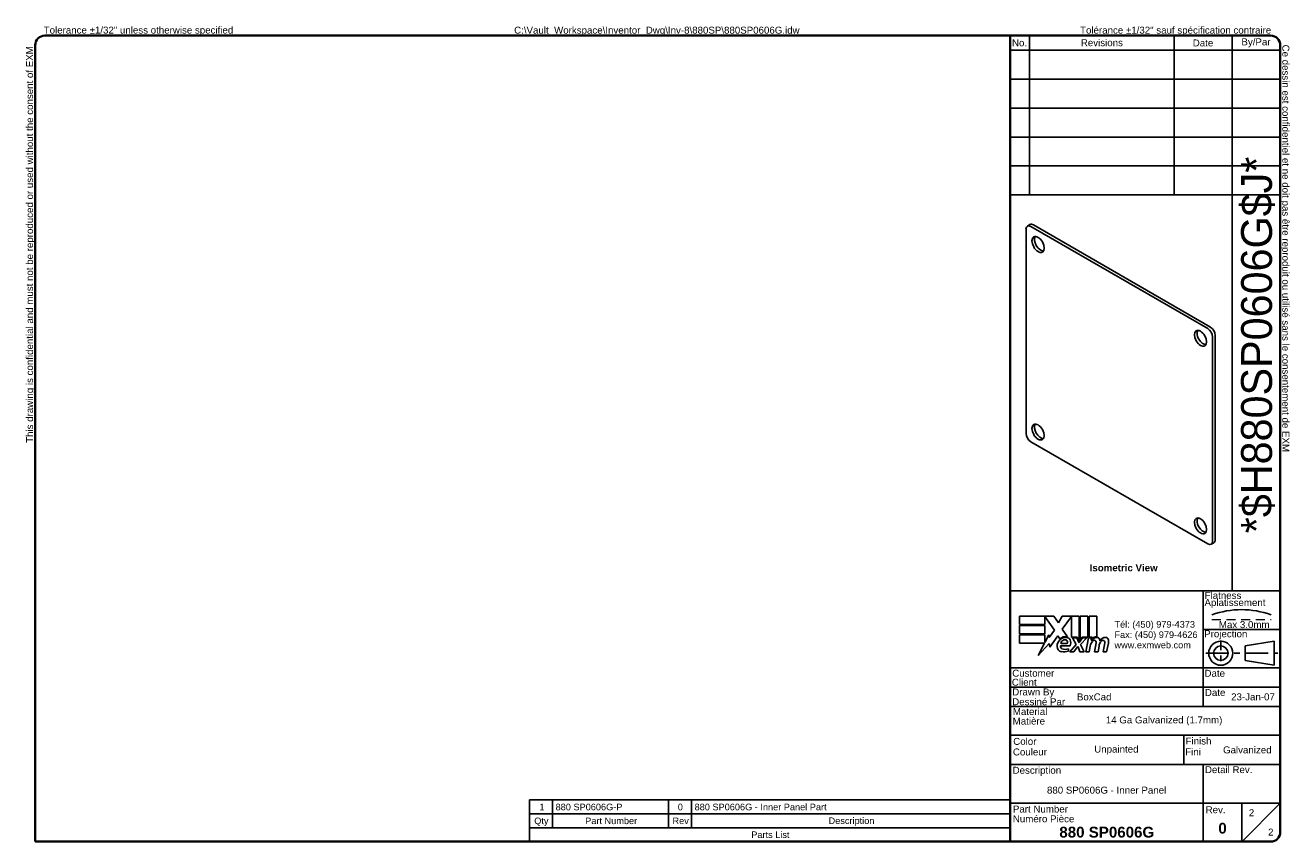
# Model space of a CAD drawing. Header units: inches. Extents: x 0.4 to 23.8, y 0.4 to 15.5.
import ezdxf
from ezdxf.enums import TextEntityAlignment as Align

# ---------------------------------------------------------------- set-up
doc = ezdxf.new("R2010")
doc.units = ezdxf.units.IN
doc.header["$LTSCALE"] = 1.428571
doc.header["$MEASUREMENT"] = 0
doc.linetypes.add('CHAIN', pattern=[0.7087, 0.4724, -0.0591, 0.1181, -0.0591])
doc.linetypes.add('DASHED', pattern=[0.2067, 0.1654, -0.0413])
doc.layers.get('0').update_dxf_attribs({"lineweight": 25})
for name, color, linetype, lineweight in [('Centerline(ANSI)', 7, 'Continuous', 25), ('Sketch Geometry(ANSI)', 7, 'Continuous', 25), ('Symbols(ANSI)', 7, 'Continuous', 25), ('Visible Edges(ANSI)', 7, 'Continuous', 25)]:
    doc.layers.add(name, color=color, linetype=linetype, lineweight=lineweight)
doc.styles.add('Current-ANSI', font='arial.ttf')
doc.styles.add('Part List-ANSI', font='arial.ttf')
doc.styles.add('Text Style44', font='arialbd.ttf')
doc.styles.add('Text Style83', font='FRE3OF9X.TTF')

# ---------------------------------------------------------------- blocks, each defined once
blk = doc.blocks.new('Parts List')
at = {"layer": 'Symbols(ANSI)'}
for p, q in [((13.023, 0.795), (6.798, 0.795)), ((6.798, 0.795), (6.798, 0.615)), ((7.098, 0.795), (7.098, 0.615)), ((8.598, 0.795), (8.598, 0.615)), ((8.898, 0.795), (8.898, 0.615)), ((13.023, 0.795), (13.023, 0.615)), ((13.023, 0.615), (6.798, 0.615)), ((6.798, 0.435), (6.798, 0.615)), ((7.098, 0.435), (7.098, 0.615)), ((8.598, 0.435), (8.598, 0.615)), ((8.898, 0.435), (8.898, 0.615)), ((13.023, 0.435), (13.023, 0.615)), ((6.798, 0.255), (6.798, 0.435)), ((13.023, 0.435), (6.798, 0.435)), ((13.023, 0.255), (13.023, 0.435)), ((13.023, 0.255), (6.798, 0.255))]:
    blk.add_line(p, q, dxfattribs=at)
at = {"layer": 'Symbols(ANSI)', "char_height": 0.085, "attachment_point": 7, "line_spacing_factor": 0.25, "style": 'Part List-ANSI'}
for s, insert in [('1', (6.928, 0.662)), ('880 SP0606G-P', (7.138, 0.66)), ('0', (8.72, 0.66)), ('880 SP0606G - Inner Panel Part', (8.938, 0.66)), ('Qty', (6.861, 0.456)), ('Part Number', (7.521, 0.481)), ('Rev', (8.652, 0.481)), ('Description', (10.673, 0.458)), ('Parts List', (9.672, 0.301))]:
    blk.add_mtext(s, dxfattribs=dict(at, insert=insert))
blk = doc.blocks.new('Title Blocks EXM - ANSI B')
for p, q in [((13.372, 3.063), (13.372, 3.17)), ((13.372, 3.17), (13.818, 3.17)), ((13.824, 2.989), (13.701, 3.168)), ((13.701, 3.168), (13.701, 3.063)), ((13.818, 3.17), (13.877, 3.083)), ((13.877, 3.083), (13.923, 3.17)), ((13.923, 3.17), (14.146, 3.17)), ((14.046, 3.166), (13.924, 3.002)), ((14.046, 2.9), (14.046, 3.166)), ((14.146, 3.17), (14.146, 2.842)), ((14.16, 3.17), (14.259, 3.17)), ((14.16, 2.866), (14.16, 3.17)), ((14.259, 3.17), (14.259, 2.9)), ((14.273, 3.17), (14.372, 3.17)), ((14.273, 2.9), (14.273, 3.17)), ((14.372, 3.17), (14.372, 2.905)), ((13.701, 3.063), (13.372, 3.063)), ((13.372, 3.049), (13.701, 3.049)), ((13.372, 2.942), (13.372, 3.049)), ((13.701, 3.049), (13.701, 2.942)), ((13.758, 2.895), (13.824, 2.989)), ((13.924, 3.002), (13.993, 2.903)), ((13.701, 2.942), (13.372, 2.942)), ((13.372, 2.82), (13.372, 2.927)), ((13.372, 2.927), (13.701, 2.927)), ((13.695, 2.82), (13.372, 2.82)), ((13.612, 2.661), (13.695, 2.82)), ((13.758, 2.815), (13.612, 2.661)), ((13.701, 2.831), (13.752, 2.929)), ((13.701, 2.927), (13.701, 2.831)), ((13.752, 2.929), (13.758, 2.895)), ((13.765, 2.768), (13.758, 2.815)), ((13.87, 2.914), (13.765, 2.768)), ((13.893, 2.876), (13.87, 2.914)), ((13.905, 2.788), (14.027, 2.788)), ((13.91, 2.818), (13.99, 2.818)), ((14.023, 2.709), (14.105, 2.802)), ((14.121, 2.9), (14.046, 2.9)), ((14.059, 2.891), (14.113, 2.891)), ((14.105, 2.802), (14.059, 2.891)), ((14.113, 2.891), (14.139, 2.83)), ((14.146, 2.842), (14.121, 2.9)), ((14.139, 2.83), (14.146, 2.83)), ((14.146, 2.83), (14.19, 2.891)), ((14.185, 2.9), (14.16, 2.866)), ((14.245, 2.891), (14.164, 2.803)), ((14.164, 2.803), (14.209, 2.709)), ((14.259, 2.9), (14.185, 2.9)), ((14.19, 2.891), (14.245, 2.891)), ((14.232, 2.709), (14.264, 2.891)), ((14.264, 2.891), (14.302, 2.891)), ((14.314, 2.9), (14.273, 2.9)), ((14.302, 2.891), (14.299, 2.859)), ((14.299, 2.859), (14.309, 2.859)), ((14.312, 2.88), (14.314, 2.9)), ((14.345, 2.709), (14.365, 2.824)), ((14.457, 2.709), (14.477, 2.824)), ((14.523, 2.823), (14.501, 2.709)), ((14.005, 2.718), (14.005, 2.748)), ((14.077, 2.709), (14.023, 2.709)), ((14.122, 2.774), (14.077, 2.709)), ((14.13, 2.774), (14.122, 2.774)), ((14.155, 2.709), (14.13, 2.774)), ((14.209, 2.709), (14.155, 2.709)), ((14.276, 2.709), (14.232, 2.709)), ((14.289, 2.784), (14.276, 2.709)), ((14.389, 2.709), (14.345, 2.709)), ((14.402, 2.784), (14.389, 2.709)), ((14.501, 2.709), (14.457, 2.709))]:
    blk.add_line(p, q)
for centre, radius, start, end in [((13.991, 2.772), 0.133, 134.1684, 176.5646), ((13.968, 2.796), 0.11, 77.079, 133.1785), ((13.968, 2.796), 0.0996, 80.4085, 134.1684), ((13.936, 2.779), 0.032, 163.5261, 244.6784), ((13.965, 2.811), 0.056, 109.3797, 172.9975), ((13.959, 2.83), 0.0365, 51.1652, 109.3797), ((13.962, 2.833), 0.0318, 331.4547, 51.1652), ((13.981, 2.843), 0.0507, 23.8445, 85.0802), ((13.941, 2.826), 0.094, 336.1555, 23.8445), ((14.442, 2.757), 0.155, 147.5992, 170), ((14.376, 2.816), 0.08, 89.4776, 147.4114), ((14.346, 2.818), 0.042, 96.03, 147.5992), ((14.37, 2.825), 0.08, 88.7952, 136.5849), ((14.344, 2.839), 0.02, 23.5571, 96.03), ((14.325, 2.831), 0.041, 350, 23.5571), ((14.377, 2.862), 0.0338, 16.9928, 89.4776), ((14.555, 2.759), 0.155, 148.5584, 170.8257), ((14.317, 2.844), 0.096, 3.6169, 16.9928), ((14.486, 2.814), 0.0819, 89.6788, 153.9508), ((14.458, 2.818), 0.042, 96.1027, 147.6083), ((14.456, 2.839), 0.02, 23.5487, 96.1027), ((14.437, 2.831), 0.041, 349.9922, 23.5487), ((14.487, 2.861), 0.035, 18.4748, 89.6788), ((14.429, 2.842), 0.096, 349, 18.4748), ((13.925, 2.776), 0.0658, 176.5646, 261.5605), ((13.945, 2.911), 0.202, 261.5605, 287.3343), ((13.966, 2.842), 0.102, 244.6784, 292.5609)]:
    blk.add_arc(centre, radius, start, end)
at = {"layer": 'Centerline(ANSI)', "linetype": 'DASHED', "lineweight": 18, "ltscale": 0.507983}
blk.add_line((15.861, 3.128), (16.632, 3.128), dxfattribs=at)
at = {"layer": 'Centerline(ANSI)', "linetype": 'CHAIN', "ltscale": 0.185148}
blk.add_line((15.979, 2.855), (15.979, 2.521), dxfattribs=at)
at = {"layer": 'Centerline(ANSI)', "linetype": 'CHAIN', "ltscale": 0.437897}
blk.add_line((15.786, 2.691), (16.717, 2.691), dxfattribs=at)
at = {"layer": 'Sketch Geometry(ANSI)'}
for p, q in [((13.25, 10.687), (16.625, 10.687)), ((13.5, 10.687), (13.5, 8.625)), ((15.375, 10.687), (15.375, 8.625)), ((16.125, 10.687), (16.125, 3.5)), ((13.25, 10.5), (16.75, 10.5)), ((16.75, 10.562), (16.75, 0.375)), ((13.25, 10.125), (16.75, 10.125)), ((13.25, 9.75), (16.75, 9.75)), ((16.75, 9.375), (13.25, 9.375)), ((13.25, 9), (16.75, 9)), ((16.75, 9), (16.75, 8.625)), ((13.25, 8.625), (16.75, 8.625)), ((16.75, 3.5), (13.25, 3.5)), ((15.75, 2), (15.75, 3.5)), ((15.75, 3), (16.75, 3)), ((16.669, 2.847), (16.294, 2.785)), ((16.669, 2.535), (16.669, 2.847)), ((16.294, 2.785), (16.294, 2.598)), ((16.75, 2.5), (13.25, 2.5)), ((16.294, 2.598), (16.669, 2.535)), ((16.75, 2.25), (13.25, 2.25)), ((16.75, 2), (13.25, 2)), ((13.25, 1.629), (16.75, 1.629)), ((15.499, 1.629), (15.499, 1.25)), ((13.25, 1.25), (16.75, 1.25)), ((15.75, 1.25), (15.75, 0.75)), ((15.75, 0.75), (13.25, 0.75)), ((16.25, 0.75), (15.75, 0.75)), ((15.75, 0.75), (15.75, 0.25)), ((16.25, 0.25), (16.25, 0.75)), ((16.25, 0.75), (16.75, 0.75)), ((16.25, 0.25), (16.75, 0.75)), ((16.625, 0.25), (13.25, 0.25))]:
    blk.add_line(p, q, dxfattribs=at)
at = {"layer": 'Sketch Geometry(ANSI)', "linetype": 'Continuous', "lineweight": 35}
for p, q in [((13.25, 8.625), (13.25, 10.687)), ((13.25, 8.625), (13.25, 3.5)), ((13.25, 0.25), (13.25, 3.5))]:
    blk.add_line(p, q, dxfattribs=at)
at = {"layer": 'Sketch Geometry(ANSI)'}
for radius in [0.156, 0.0935]:
    blk.add_circle((15.979, 2.691), radius, dxfattribs=at)
for centre, radius, start, end in [((16.625, 10.562), 0.125, 0, 90), ((16.247, 2.112), 1.143, 70.2973, 109.7027), ((16.625, 0.375), 0.125, 270, 0)]:
    blk.add_arc(centre, radius, start, end, dxfattribs=at)
at = {"layer": 'Symbols(ANSI)', "color": 7, "char_height": 0.09, "style": 'Current-ANSI'}
for s, insert, width, attachment_point in [('Revisions', (14.439, 10.596), 1.87331, 5), ('By/Par', (16.435, 10.594), 0.62202, 5), ('No.', (13.373, 10.595), 0.25039, 5), ('Date', (15.749, 10.593), 0.75135, 5), ('Date', (15.773, 2.136), 0.26554, 7), ('Rev.', (15.783, 0.618), 0.25854, 7)]:
    blk.add_mtext(s, dxfattribs=dict(at, insert=insert, width=width, attachment_point=attachment_point))
for s, insert, attachment_point in [('\\fArial|b1|i0;\\H0.0900;Isometric View', (14.281, 3.842), 1), ('Flatness', (15.77, 3.393), 7), ('Aplatissement', (15.768, 3.275), 7), ('Max 3.0mm', (15.954, 3.015), 7), ('Projection', (15.764, 2.87), 7), ('Customer', (13.278, 2.386), 7), ('Date', (15.768, 2.385), 7), ('Client', (13.273, 2.269), 7), ('Drawn By', (13.278, 2.117), 7), ('Dessiné Par', (13.278, 2.016), 7), ('Material', (13.286, 1.889), 7), ('Matière', (13.284, 1.766), 7), ('Couleur', (13.287, 1.366), 7), ('Color', (13.291, 1.503), 7), ('Fini', (15.518, 1.37), 7), ('Finish', (15.523, 1.508), 7), ('Description', (13.283, 1.103), 7), ('Detail Rev.', (15.774, 1.137), 7), ('Part Number', (13.287, 0.627), 7), ('Numéro Pièce', (13.286, 0.5), 7)]:
    blk.add_mtext(s, dxfattribs=dict(at, insert=insert, attachment_point=attachment_point))
at = {"layer": 'Symbols(ANSI)', "color": 7, "insert": (14.602, 3.107), "char_height": 0.085, "attachment_point": 1, "line_spacing_factor": 0.944221, "style": 'Current-ANSI'}
blk.add_mtext('\\fArial|b0|i0;\\H0.0850;Tél: (450) 979-4373\\PFax: (450) 979-4626\\Pwww.exmweb.com', dxfattribs=at)
at = {"layer": 'Symbols(ANSI)', "color": 7, "style": 'Current-ANSI'}
for tag, p in [('REV1', (13.375, 10.313)), ('REV1DATE', (15.75, 10.31)), ('REV1BY', (16.437, 10.313)), ('REV2', (13.373, 9.938)), ('REV2DATE', (15.747, 9.941)), ('REV2BY', (16.437, 9.938)), ('REV3', (13.374, 9.563)), ('REV3DATE', (15.752, 9.563)), ('REV3BY', (16.437, 9.564)), ('REV4', (13.377, 9.188)), ('REV4DATE', (15.752, 9.188)), ('REV4BY', (16.441, 9.188)), ('REV5', (13.373, 8.813)), ('REV5DATE', (15.752, 8.813)), ('REV5BY', (16.438, 8.811)), ('MFG_APPROVED_DATE', (16.393, 2.374)), ('DETAIL_REV', (16.249, 0.926))]:
    blk.add_attdef(tag, text='', height=0.09, dxfattribs=at).set_placement(p, align=Align.MIDDLE_CENTER)
for tag, p in [('REV1DESC', (13.526, 10.31)), ('REV2DESC', (13.525, 9.937)), ('REV3DESC', (13.528, 9.564)), ('REV4DESC', (13.533, 9.19)), ('REV5DESC', (13.532, 8.811)), ('COMPANY', (14.12, 2.375))]:
    blk.add_attdef(tag, text='', height=0.09, dxfattribs=at).set_placement(p, align=Align.MIDDLE_LEFT)
at = {"layer": 'Symbols(ANSI)', "color": 7, "style": 'Text Style83'}
blk.add_attdef('BARCODE_001', (16.642, 4.244), '', height=0.4, rotation=90, dxfattribs=at)
at = {"layer": 'Symbols(ANSI)', "color": 7}
for tag, p, height, style in [('AUTHOR_001', (14.116, 2.08), 0.09, 'Current-ANSI'), ('IDW_DATE_001', (16.113, 2.081), 0.09, 'Current-ANSI'), ('MATERIEL_001', (14.49, 1.782), 0.09, 'Current-ANSI'), ('COLOR_001', (14.34, 1.404), 0.09, 'Current-ANSI'), ('FINISH_001', (16.008, 1.394), 0.09, 'Current-ANSI'), ('IDW_DESC_001', (13.728, 0.873), 0.09, 'Current-ANSI'), ('Sheet_Number_001', (16.343, 0.58), 0.09, 'Current-ANSI'), ('IDW_REV_001', (15.947, 0.355), 0.14, 'Text Style44'), ('IDW_NAME_001', (13.888, 0.304), 0.14, 'Text Style44'), ('Number_of_sheets_001', (16.591, 0.33), 0.09, 'Current-ANSI')]:
    blk.add_attdef(tag, p, '', height=height, dxfattribs=dict(at, style=style))
blk = doc.blocks.new('Borders EXM - B (Inch)')
at = {"layer": 'Sketch Geometry(ANSI)', "linetype": 'Continuous', "lineweight": 35}
for p, q in [((16.398, 10.692), (0.523, 10.692)), ((0.398, 10.567), (0.398, 0.255)), ((16.523, 0.38), (16.523, 10.567)), ((0.398, 0.255), (16.398, 0.255))]:
    blk.add_line(p, q, dxfattribs=at)
for centre, start, end in [((0.523, 10.567), 90, 180), ((16.398, 10.567), 0, 90), ((16.398, 0.38), 270, 0)]:
    blk.add_arc(centre, 0.125, start, end, dxfattribs=at)
at = {"layer": 'Symbols(ANSI)', "color": 7, "char_height": 0.09, "attachment_point": 7, "style": 'Current-ANSI'}
for s, insert in [('Tolerance ±1/32" unless otherwise specified', (0.509, 10.692)), ('Tolérance ±1/32" sauf spécification contraire', (13.93, 10.691))]:
    blk.add_mtext(s, dxfattribs=dict(at, insert=insert))
for s, insert, rotation in [('This drawing is confidential and must not be reproduced or used without the consent of EXM', (0.398, 5.419), 90), ('Ce dessin est confidentiel et ne doit pas être reproduit ou utilisé sans le consentement de EXM', (16.522, 10.576), 270)]:
    blk.add_mtext(s, dxfattribs=dict(at, insert=insert, rotation=rotation))
at = {"layer": 'Symbols(ANSI)', "color": 7, "style": 'Current-ANSI'}
blk.add_attdef('FILENAME_AND_PATH_001', (6.601, 10.718), '', height=0.09, dxfattribs=at)

msp = doc.modelspace()

# ---------------------------------------------------------------- linework, layer by layer
at = {"layer": 'Visible Edges(ANSI)'}
for p, q in [((18.973, 11.78), (18.925, 11.752)), ((18.988, 11.746), (22.262, 9.855)), ((19.036, 11.773), (22.31, 9.883)), ((18.9, 7.914), (18.9, 11.695)), ((22.35, 9.702), (22.35, 5.922)), ((22.398, 9.73), (22.398, 5.95)), ((22.262, 5.871), (18.988, 7.761)), ((22.372, 5.893), (22.324, 5.865))]:
    msp.add_line(p, q, dxfattribs=at)
for centre, major_axis, start_param, end_param in [((18.988, 11.644), (-0.063, 0.108), 5.497787, 7.068583), ((19.036, 11.671), (-0.063, 0.108), 5.497787, 6.283185), ((19.17, 11.439), (-0.08, 0.139), 0.305238, 2.836354), ((22.262, 9.753), (0.062, -0.108), 0.785398, 2.356194), ((22.31, 9.781), (-0.063, 0.108), 3.926991, 5.497787), ((22.176, 9.704), (-0.08, 0.139), 0.305238, 2.836354), ((19.17, 7.969), (-0.08, 0.139), 0.305238, 2.836354), ((18.988, 7.863), (-0.062, 0.108), 0.785398, 2.356194), ((22.176, 6.234), (-0.08, 0.139), 0.305238, 2.836354), ((22.262, 5.973), (0.063, -0.108), 5.497787, 7.068583), ((22.31, 6.001), (0.063, -0.108), 0, 0.785398)]:
    msp.add_ellipse(centre, major_axis=major_axis, ratio=0.57735, start_param=start_param, end_param=end_param, dxfattribs=at)
for centre in [(19.122, 11.411), (22.127, 9.676), (19.122, 7.941), (22.127, 6.206)]:
    msp.add_ellipse(centre, major_axis=(0.08, -0.139), ratio=0.57735, dxfattribs=at)

# ---------------------------------------------------------------- block references
at = {"xscale": 1.428571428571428, "yscale": 1.428571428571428, "zscale": 1.428571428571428}
for name, p, values in [('Borders EXM - B (Inch)', (0, 0), {'FILENAME_AND_PATH_001': 'C:\\Vault_Workspace\\Inventor_Dwg\\Inv-8\\880SP\\880SP0606G.idw'}), ('Title Blocks EXM - ANSI B', (-0.324, 0.006), {'COLOR_001': 'Unpainted', 'AUTHOR_001': 'BoxCad', 'IDW_DATE_001': '23-Jan-07', 'IDW_REV_001': '0', 'Sheet_Number_001': '2', 'Number_of_sheets_001': '2', 'IDW_DESC_001': '880 SP0606G - Inner Panel', 'IDW_NAME_001': '880 SP0606G', 'BARCODE_001': '*$H880SP0606G$J*', 'FINISH_001': 'Galvanized', 'MATERIEL_001': '14 Ga Galvanized (1.7mm)'})]:
    msp.add_blockref(name, p, dxfattribs=at).add_auto_attribs(values)
at = {"layer": 'Symbols(ANSI)', "xscale": 1.428571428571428, "yscale": 1.428571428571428, "zscale": 1.428571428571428}
msp.add_blockref('Parts List', (0, 0), dxfattribs=at)

doc.saveas('drawing.dxf')
